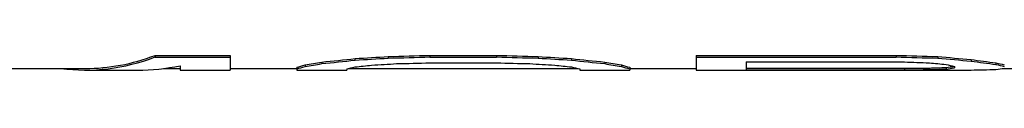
# Model space of a CAD drawing. Header units: millimetres. Extents: x 0 to 297, y 0 to 210.
# Tile 63 of 256: x 148.6496 to 152.3458, y 86.368 to 86.4327. Entities that reach past the tile are written whole.
import ezdxf

# ---------------------------------------------------------------- set-up
doc = ezdxf.new("R2010")
doc.units = ezdxf.units.MM
doc.header["$LTSCALE"] = 16.335
doc.layers.get('0').update_dxf_attribs({"linetype": 'CONTINUOUS'})
doc.layers.add('08_SURFACES', color=7, linetype='CONTINUOUS')

msp = doc.modelspace()

# ---------------------------------------------------------------- linework, layer by layer
at = {"color": 7, "linetype": 'Continuous'}
for p, q in [((148.4831, 86.3835), (148.896, 86.3835)), ((149.1895, 86.3835), (149.2521, 86.3835)), ((149.4396, 86.3835), (149.6896, 86.3835)), ((149.8827, 86.3835), (150.7464, 86.3835)), ((150.9396, 86.3835), (151.1896, 86.3835)), ((152.3429, 86.3835), (173.0408, 86.3835))]:
    msp.add_line(p, q, dxfattribs=at)
at = {"layer": '08_SURFACES', "color": 7, "linetype": 'Continuous'}
for p, q in [((149.1583, 86.4327), (149.4396, 86.4327)), ((149.1583, 86.4327), (149.1583, 86.4266)), ((149.1583, 86.4266), (149.4396, 86.4266)), ((149.4396, 86.4327), (149.4396, 86.3775)), ((149.9083, 86.4209), (149.9083, 86.4148)), ((150.0333, 86.4285), (150.0333, 86.4225)), ((150.1896, 86.4327), (150.4396, 86.4327)), ((150.1896, 86.4327), (150.1896, 86.4266)), ((150.1896, 86.4266), (150.4396, 86.4266)), ((150.4396, 86.4327), (150.4396, 86.4266)), ((150.5958, 86.4285), (150.5958, 86.4225)), ((150.7208, 86.4209), (150.7208, 86.4148)), ((151.1896, 86.4327), (151.9396, 86.4327)), ((151.1896, 86.4327), (151.1896, 86.3775)), ((151.1896, 86.4266), (151.9396, 86.4266)), ((151.9396, 86.4327), (151.9396, 86.4266)), ((152.0958, 86.4285), (152.0958, 86.4225)), ((149.2521, 86.3936), (149.2521, 86.3775)), ((149.6896, 86.3885), (149.6896, 86.3775)), ((149.7208, 86.3973), (149.7208, 86.3913)), ((149.7833, 86.4077), (149.7833, 86.4016)), ((149.8771, 86.3824), (149.8771, 86.3775)), ((150.1896, 86.4047), (150.4396, 86.4047)), ((150.7521, 86.3824), (150.7521, 86.3775)), ((150.8458, 86.4077), (150.8458, 86.4016)), ((150.9083, 86.3973), (150.9083, 86.3913)), ((150.9396, 86.3885), (150.9396, 86.3775)), ((151.3771, 86.4079), (151.9708, 86.4079)), ((151.3771, 86.4079), (151.3771, 86.3785)), ((151.3771, 86.3846), (151.9708, 86.3846)), ((151.9708, 86.3846), (151.9708, 86.3785)), ((152.0646, 86.3853), (152.0646, 86.3793)), ((152.1271, 86.3872), (152.1271, 86.3812)), ((152.1583, 86.3913), (152.1583, 86.3855)), ((152.2208, 86.4173), (152.2208, 86.4113)), ((152.3146, 86.4048), (152.3146, 86.3988)), ((148.896, 86.3775), (149.0924, 86.3775)), ((149.2521, 86.3775), (149.4396, 86.3775)), ((149.6896, 86.3775), (149.8771, 86.3775)), ((150.7521, 86.3775), (150.9396, 86.3775)), ((151.1896, 86.3775), (152.1583, 86.3775)), ((151.3771, 86.3785), (151.9708, 86.3785))]:
    msp.add_line(p, q, dxfattribs=at)
for centre, major_axis, ratio, start_param, end_param in [((148.896, 92.1255), (0, 5.748), 0.349703, 3.095965, 3.272446), ((148.896, 92.1255), (0, 5.742), 0.349703, -3.141593, -3.010602), ((149.2677, 92.1255), (0, 5.742), 0.979169, -3.049754, -3.027403), ((148.6271, 92.1255), (11.2447, 0), 0.510639, -1.456606, -1.44541), ((148.6271, 92.1255), (11.2565, 0), 0.510639, -1.456726, -1.445541), ((146.5177, 92.1255), (28.1119, 0), 0.204255, -1.44541, -1.439806), ((146.5177, 92.1255), (28.1413, 0), 0.204255, -1.445541, -1.439943), ((154.1114, 92.1255), (28.1119, 0), 0.204255, -1.701787, -1.696183), ((154.1114, 92.1255), (28.1413, 0), 0.204255, -1.70165, -1.696051), ((152.0021, 92.1255), (11.2447, 0), 0.510639, -1.696183, -1.684986), ((152.0021, 92.1255), (11.2565, 0), 0.510639, -1.696051, -1.684867), ((151.3614, 92.1255), (0, 5.742), 0.979169, -3.255783, -3.233431), ((155.6114, 92.1255), (28.1119, 0), 0.204255, -1.701787, -1.696183), ((155.6114, 92.1255), (28.1413, 0), 0.204255, -1.70165, -1.696051), ((153.0333, 92.1255), (7.4965, 0), 0.765956, -1.696183, -1.679394), ((153.0333, 92.1255), (7.5043, 0), 0.765956, -1.696051, -1.67928), ((149.0924, 92.1255), (0, 5.748), 0.370496, -3.141593, -3.066566), ((149.6427, 92.1255), (0, 5.742), 0.195835, -3.099894, -3.07206), ((149.6427, 92.1255), (0, 5.748), 0.195835, -3.099938, -3.072132), ((149.5255, 92.1255), (0, 5.742), 0.489582, -3.07206, -3.049754), ((149.5255, 92.1255), (0, 5.748), 0.489582, -3.072132, -3.04985), ((149.2677, 92.1255), (0, 5.748), 0.979169, -3.04985, -3.027522), ((149.8185, 92.1255), (0, 5.748), 0.244794, -3.099938, -3.077697), ((149.6687, 92.1255), (0, 5.748), 0.652775, -3.077697, -3.060996), ((149.2911, 92.1255), (8.4424, 0), 0.680851, -1.4902, -1.479054), ((148.002, 92.1255), (22.513, 0), 0.255319, -1.479054, -1.473477), ((152.6271, 92.1255), (22.513, 0), 0.255319, -1.668116, -1.662539), ((151.338, 92.1255), (8.4424, 0), 0.680851, -1.662539, -1.651393), ((150.9604, 92.1255), (0, 5.748), 0.652775, -3.222189, -3.205488), ((151.3614, 92.1255), (0, 5.748), 0.979169, -3.255663, -3.233335), ((150.8106, 92.1255), (0, 5.748), 0.244794, -3.205488, -3.183247), ((151.1036, 92.1255), (0, 5.742), 0.489582, -3.233431, -3.211126), ((151.1036, 92.1255), (0, 5.748), 0.489582, -3.233335, -3.211053), ((150.9864, 92.1255), (0, 5.742), 0.195835, -3.211126, -3.183291), ((150.9864, 92.1255), (0, 5.748), 0.195835, -3.211053, -3.183247), ((153.7052, 92.1255), (16.8848, 0), 0.340425, -1.673696, -1.668116), ((151.6427, 92.1255), (16.8671, 0), 0.340425, -1.551342, -1.545782), ((152.6114, 92.1255), (0, 5.748), 0.979169, -3.238912, -3.227761), ((151.9239, 92.1255), (0, 5.742), 0.979169, -3.116578, -3.105457), ((151.9239, 92.1255), (0, 5.748), 0.979169, -3.116604, -3.105495), ((152.2885, 92.1255), (0, 5.748), 0.326384, -3.227761, -3.211053), ((152.0593, 92.1255), (0, 5.742), 0.326384, -3.105457, -3.088979), ((152.0593, 92.1255), (0, 5.748), 0.326384, -3.105495, -3.088821), ((152.6778, 92.1255), (0, 5.742), 0.734375, -3.25019, -3.227851), ((152.6778, 92.1255), (0, 5.748), 0.734375, -3.250076, -3.227761), ((152.476, 92.1255), (0, 5.742), 0.326384, -3.227851, -3.211126), ((152.476, 92.1255), (0, 5.748), 0.326384, -3.227761, -3.211053), ((152.2573, 92.1255), (0, 5.748), 0.326384, -3.11105, -3.09438), ((151.6427, 92.1255), (16.8848, 0), 0.340425, -1.551362, -1.545808), ((152.1583, 92.1255), (7.5043, 0), 0.765956, -1.570796, -1.562468), ((152.1856, 92.1255), (0, 5.748), 0.734375, -3.133264, -3.11105)]:
    msp.add_ellipse(centre, major_axis=major_axis, ratio=ratio, start_param=start_param, end_param=end_param, dxfattribs=at)

doc.saveas('drawing.dxf')
